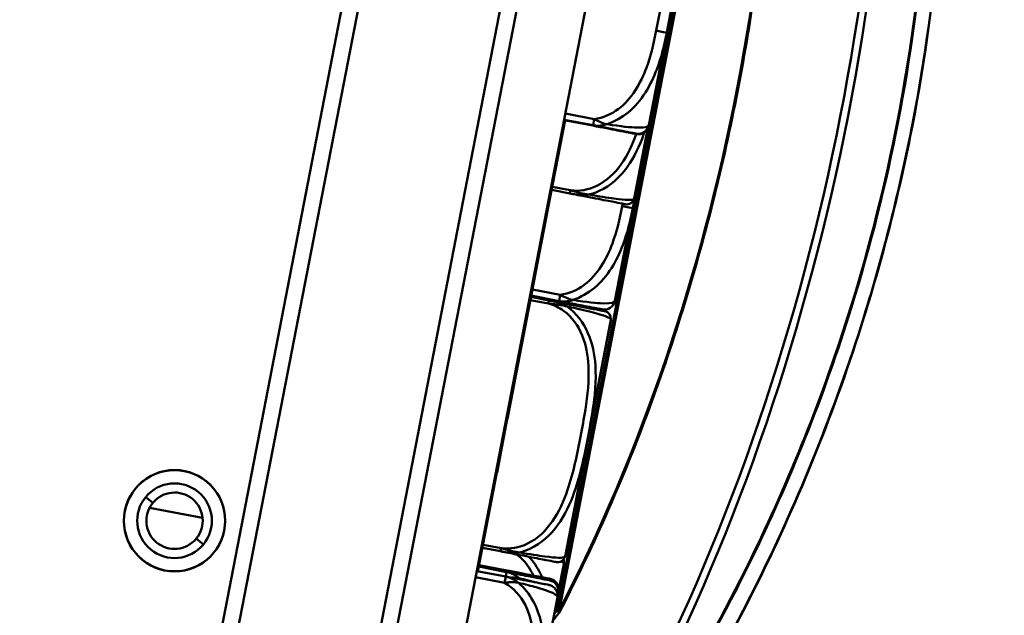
# Model space of a CAD drawing. Header units: inches. Extents: x 0.8 to 72.9, y -7.8 to 49.3.
# Tile 22 of 227: x 17.9 to 19.7, y 17.2 to 18.3. Entities that reach past the tile are written whole.
import ezdxf

# ---------------------------------------------------------------- set-up
doc = ezdxf.new("R2010")
doc.units = ezdxf.units.IN
doc.header["$MEASUREMENT"] = 0
for name, color, linetype, lineweight in [('Dimensions(ROSSANSI)', 7, 'Continuous', 25), ('Visible Edges(ROSSANSI)', 7, 'Continuous', 50), ('Visible Tangent Edges(ROSSANSI)', 7, 'Continuous', 50)]:
    doc.layers.add(name, color=color, linetype=linetype, lineweight=lineweight)
doc.styles.add('DEFAULT-ROSSANSI', font='arial.ttf')
doc.dimstyles.new('DEFAULT-ROSSANSI', dxfattribs={"dimtxt": 1, "dimasz": 0.098425, "dimexe": 0.125, "dimexo": 0.0625, "dimgap": 0.031496, "dimtad": 0, "dimtih": 1, "dimtoh": 1, "dimrnd": 1e-08, "dimzin": 0, "dimdsep": 46, "dimtxsty": 'DEFAULT-ROSSANSI', "dimcen": 0.09, "dimdle": 0.393701, "dimclrd": 7, "dimclre": 7, "dimclrt": 179, "dimadec": 0, "dimazin": 0, "dimtfac": 1, "dimtofl": 0, "dimtmove": 0, "dimatfit": 3, "dimfxl": 1, "dimtolj": 1, "dimtzin": 0, "dimlwd": 25, "dimlwe": 25, "dimarcsym": 0})

# ---------------------------------------------------------------- blocks, each defined once
blk = doc.blocks.new('*D9')
at = {"layer": 'Defpoints', "color": 0}
for p in [(21.4897, 26.325), (16.1891, 4.5732), (19.9792, 2.9683)]:
    blk.add_point(p, dxfattribs=at)
at = {"layer": 'Dimensions(ROSSANSI)', "color": 7, "lineweight": 25}
for p, q in [((21.5472, 26.3006), (28.7105, 23.2674)), ((28.557, 23.2255), (24.572, 13.8146)), ((20.0176, 3.0589), (24.0026, 12.4698)), ((16.2466, 4.5489), (20.0943, 2.9196))]:
    blk.add_line(p, q, dxfattribs=at)
at = {"layer": 'Dimensions(ROSSANSI)', "color": 7}
for points in [[(28.5419, 23.2319), (28.5721, 23.2191), (28.5954, 23.3161)], [(20.0025, 3.0653), (20.0327, 3.0525), (19.9792, 2.9683)]]:
    blk.add_solid(points, dxfattribs=at)
at = {"layer": 'Dimensions(ROSSANSI)', "color": 179, "lineweight": 25, "insert": (20.275, 13.7831), "char_height": 1, "attachment_point": 1, "style": 'DEFAULT-ROSSANSI'}
blk.add_mtext('\\A1;22.10 [561.3]', dxfattribs=at)
blk = doc.blocks.new('*D12')
at = {"layer": 'Defpoints', "color": 0}
for p in [(19.7897, 29.9935), (13.8514, 26.4502), (21.411, 26.1392), (13.8514, 8.2867)]:
    blk.add_point(p, dxfattribs=at)
at = {"layer": 'Dimensions(ROSSANSI)', "color": 7, "lineweight": 25}
for p, q in [((13.8514, 26.5127), (13.8514, 30.9161)), ((21.4354, 26.1967), (22.6753, 29.1249))]:
    blk.add_line(p, q, dxfattribs=at)
for start, end in [(81.16585, 89.74941), (67.30059, 75.85919)]:
    blk.add_arc((13.8514, 8.2867), 22.5044, start, end, dxfattribs=at)
at = {"layer": 'Dimensions(ROSSANSI)', "color": 7}
for points in [[(13.9498, 30.7745), (13.9499, 30.8073), (13.8514, 30.7911)], [(22.5422, 29.0631), (22.5294, 29.0328), (22.6265, 29.0098)]]:
    blk.add_solid(points, dxfattribs=at)
at = {"layer": 'Dimensions(ROSSANSI)', "color": 179, "lineweight": 25, "insert": (17.339, 30.8522), "char_height": 1, "attachment_point": 1, "style": 'DEFAULT-ROSSANSI'}
blk.add_mtext('\\A1;23°', dxfattribs=at)

msp = doc.modelspace()

# ---------------------------------------------------------------- linework, layer by layer
at = {"layer": 'Visible Edges(ROSSANSI)'}
for p, q in [((16.166, 4.7832), (19.4611, 21.8144)), ((16.2887, 4.7595), (19.5839, 21.7907)), ((19.1273, 21.7631), (16.2239, 6.7564)), ((16.259, 6.7801), (19.1511, 21.7279)), ((19.4044, 21.6789), (16.5123, 6.7311)), ((19.0685, 18.3083), (19.1069, 18.5069)), ((19.0354, 18.1371), (19.0685, 18.3083)), ((18.8788, 18.1466), (18.9322, 18.1363)), ((18.9324, 18.1369), (18.8789, 18.1472)), ((18.9324, 18.1369), (18.879, 18.1473)), ((18.8808, 18.1462), (18.8453, 17.9629)), ((18.9324, 18.1369), (18.9324, 18.1369)), ((18.9324, 18.1369), (18.9324, 18.1369)), ((19.0056, 17.9834), (19.0352, 18.1364)), ((19.0092, 18.0045), (19.0339, 18.1322)), ((19.0352, 18.1364), (19.0354, 18.137)), ((19.0354, 18.137), (19.0354, 18.1371)), ((19.0354, 18.137), (19.0354, 18.137)), ((19.0354, 18.137), (19.0354, 18.137)), ((18.8559, 18.0174), (18.8892, 18.0109)), ((18.9725, 17.8121), (19.0056, 17.9834)), ((18.8451, 17.9619), (18.8261, 17.8637)), ((18.8432, 17.9622), (18.8451, 17.9619)), ((18.8433, 17.963), (18.8453, 17.9626)), ((18.8433, 17.9628), (18.8452, 17.9624)), ((18.8434, 17.9633), (18.8453, 17.9629)), ((18.8259, 17.8626), (18.7739, 17.5939)), ((18.824, 17.8634), (18.826, 17.8631)), ((18.824, 17.8633), (18.826, 17.8629)), ((18.824, 17.8631), (18.8259, 17.8628)), ((18.824, 17.863), (18.8259, 17.8626)), ((18.8242, 17.8641), (18.8261, 17.8637)), ((18.8509, 17.813), (18.8176, 17.8195)), ((18.818, 17.8219), (18.8695, 17.812)), ((18.8812, 17.3428), (18.9647, 17.7742)), ((18.7738, 17.5933), (18.7548, 17.4951)), ((18.7718, 17.5936), (18.7738, 17.5933)), ((18.772, 17.5942), (18.7739, 17.5939)), ((18.7547, 17.4946), (18.7195, 17.3124)), ((18.7528, 17.4955), (18.7548, 17.4951)), ((18.7528, 17.495), (18.7547, 17.4946)), ((18.2106, 17.4108), (18.1126, 17.4298)), ((18.7278, 17.3556), (18.7612, 17.3492)), ((18.7709, 17.3024), (18.7175, 17.3127)), ((18.7725, 17.3108), (18.7211, 17.3208)), ((18.7731, 17.3138), (18.7217, 17.3237)), ((18.7725, 17.3108), (18.7731, 17.3138)), ((18.8686, 17.2752), (18.8784, 17.3255)), ((18.7709, 17.3024), (18.7709, 17.3024)), ((18.8681, 17.2723), (18.8686, 17.2752)), ((18.8333, 17.0926), (18.8664, 17.2639)), ((18.8664, 17.2639), (18.8681, 17.2723))]:
    msp.add_line(p, q, dxfattribs=at)
msp.add_circle((18.1587, 17.4057), 0.0937, dxfattribs=at)
for centre, radius, start, end in [((19.0159, 18.1401), 0.0197, 259.05, 349.05), ((18.8898, 18.0375), 0.124, 342.5965, 343.178), ((18.9802, 18.0101), 0.0295, 343.178, 349.05), ((18.995, 18.0045), 0.0138, 259.05, 342.5965), ((18.9532, 17.8158), 0.0197, 259.05, 349.05), ((18.9515, 17.7795), 0.0138, 355.5035, 79.05), ((18.9357, 17.7798), 0.0295, 349.05, 354.922), ((18.8416, 17.7882), 0.124, 354.922, 355.5035), ((18.1587, 17.4057), 0.0935, 320.5429, 140.5429), ((18.1587, 17.4057), 0.069, 320.5429, 140.5429), ((18.1587, 17.4057), 0.0935, 140.5429, 320.5429), ((18.1587, 17.4057), 0.0521, 320.5429, 140.5429), ((18.1587, 17.4057), 0.069, 140.5429, 320.5429), ((18.1587, 17.4057), 0.0521, 140.5429, 320.5429), ((18.8669, 17.3428), 0.0138, 259.05, 342.5965), ((18.8629, 17.3285), 0.0157, 349.05, 20.6947), ((18.7618, 17.3757), 0.124, 342.5965, 343.178), ((18.8522, 17.3484), 0.0295, 343.178, 349.05), ((18.8487, 17.276), 0.0197, 349.05, 79.05), ((18.8493, 17.279), 0.0197, 349.05, 79.05), ((18.8612, 17.2408), 0.01, 320.943, 332.547)]:
    msp.add_arc(centre, radius, start, end, dxfattribs=at)
for points, knots in [([(18.8701, 17.2362), (18.9297, 17.3508), (18.9838, 17.4731), (19.0792, 17.7282), (19.1204, 17.8611), (19.1884, 18.1324), (19.2152, 18.2708), (19.2533, 18.5478), (19.2646, 18.6865), (19.2713, 18.9588), (19.2666, 19.0924), (19.2541, 19.221)], [1.0802358, 1.0802358, 1.0802358, 1.0802358, 1.27646, 1.27646, 1.4726842, 1.4726842, 1.6689084, 1.6689084, 1.8651326, 1.8651326, 2.0613568, 2.0613568, 2.0613568, 2.0613568]), ([(18.7384, 16.5546), (18.7951, 16.6182), (18.8508, 16.6854), (18.9653, 16.8361), (19.0238, 16.9205), (19.1355, 17.0996), (19.1886, 17.1944), (19.3132, 17.4461), (19.3797, 17.6099), (19.4694, 17.8982), (19.4997, 18.0181), (19.5232, 18.1394), (19.5466, 18.2607), (19.5633, 18.3832), (19.5875, 18.6841), (19.587, 18.8609), (19.5718, 19.0565), (19.5694, 19.0827), (19.5668, 19.1087)], [0.205703, 0.205703, 0.205703, 0.205703, 1.01733, 1.01733, 1.924013, 1.924013, 2.830701, 2.830701, 4.215232, 4.215232, 5.153714, 5.153714, 5.153714, 6.092195, 6.092195, 7.476726, 7.476726, 7.692282, 7.692282, 7.692282, 7.692282]), ([(18.9322, 18.1363), (18.9502, 18.1328), (18.9657, 18.1298), (18.9772, 18.1276), (18.9949, 18.1242), (19.0037, 18.1225), (19.008, 18.1216), (19.0114, 18.121), (19.0119, 18.1209), (19.0122, 18.1208)], [-0.7968224, -0.7968224, -0.7968224, -0.7968224, -0.6514613, -0.6514613, -0.6514613, -0.427691, -0.427691, -0.427691, -0.2569517, -0.2569517, -0.2569517, -0.2569517]), ([(18.9324, 18.1369), (18.9403, 18.1354), (18.9477, 18.134), (18.9624, 18.1311), (18.9694, 18.1297), (18.9831, 18.1271), (18.9892, 18.1259), (18.9996, 18.1239), (19.0035, 18.1232), (19.0089, 18.1221), (19.0104, 18.1218), (19.0117, 18.1216), (19.0119, 18.1215), (19.0122, 18.1215), (19.0122, 18.1215), (19.0123, 18.1215), (19.0123, 18.1215), (19.0124, 18.1214), (19.0124, 18.1214), (19.0125, 18.1214), (19.0125, 18.1214), (19.0127, 18.1214), (19.0127, 18.1214), (19.0128, 18.1214), (19.0128, 18.1214), (19.013, 18.1213), (19.013, 18.1213), (19.0133, 18.1213), (19.0134, 18.1213), (19.014, 18.1212), (19.0142, 18.1212), (19.0153, 18.1211), (19.0158, 18.121), (19.0182, 18.1212), (19.0192, 18.1212), (19.0228, 18.1223), (19.0241, 18.1227), (19.0268, 18.1243), (19.0278, 18.1249), (19.0306, 18.1273), (19.0324, 18.1294), (19.0345, 18.1337), (19.035, 18.1353), (19.0354, 18.137)], [-0.7963803, -0.7963803, -0.7963803, -0.7963803, -0.7327372, -0.7327372, -0.6587667, -0.6587667, -0.5649304, -0.5649304, -0.4570451, -0.4570451, -0.3491597, -0.3491597, -0.3030567, -0.3030567, -0.2800052, -0.2800052, -0.2684795, -0.2684795, -0.2627166, -0.2627166, -0.2598352, -0.2598352, -0.2590229, -0.2590229, -0.2586486, -0.2586486, -0.2581025, -0.2581025, -0.2576475, -0.2576475, -0.2573441, -0.2573441, -0.2571489, -0.2571489, -0.2570513, -0.2570513, -0.2570137, -0.2570137, -0.2569943, -0.2569943, -0.2569676, -0.2569676, -0.2569537, -0.2569537, -0.2569537, -0.2569537]), ([(18.9324, 18.1369), (18.9403, 18.1353), (18.9477, 18.1339), (18.9624, 18.1311), (18.9694, 18.1297), (18.9831, 18.127), (18.9892, 18.1259), (18.9996, 18.1238), (19.0035, 18.1231), (19.0089, 18.1221), (19.0104, 18.1218), (19.0117, 18.1215), (19.0119, 18.1215), (19.0122, 18.1214), (19.0122, 18.1214), (19.0123, 18.1214), (19.0123, 18.1214), (19.0124, 18.1214), (19.0124, 18.1214), (19.0125, 18.1214), (19.0125, 18.1214), (19.0127, 18.1213), (19.0127, 18.1213), (19.0128, 18.1213), (19.0128, 18.1213), (19.0129, 18.1213), (19.013, 18.1213), (19.0133, 18.1212), (19.0134, 18.1212), (19.014, 18.1211), (19.0142, 18.1211), (19.0153, 18.121), (19.0158, 18.121), (19.0182, 18.1211), (19.0192, 18.1211), (19.0228, 18.1222), (19.0241, 18.1226), (19.0268, 18.1242), (19.0278, 18.1249), (19.0305, 18.1273), (19.0324, 18.1293), (19.0345, 18.1336), (19.035, 18.1353), (19.0354, 18.137)], [-0.7963803, -0.7963803, -0.7963803, -0.7963803, -0.7327372, -0.7327372, -0.6587667, -0.6587667, -0.5649304, -0.5649304, -0.4570451, -0.4570451, -0.3491597, -0.3491597, -0.3030567, -0.3030567, -0.2800052, -0.2800052, -0.2684795, -0.2684795, -0.2627166, -0.2627166, -0.2598352, -0.2598352, -0.2590229, -0.2590229, -0.2586486, -0.2586486, -0.2581025, -0.2581025, -0.2576475, -0.2576475, -0.2573441, -0.2573441, -0.2571489, -0.2571489, -0.2570513, -0.2570513, -0.2570137, -0.2570137, -0.2569943, -0.2569943, -0.2569676, -0.2569676, -0.2569537, -0.2569537, -0.2569537, -0.2569537]), ([(18.8892, 18.0109), (18.8994, 18.0089), (18.9096, 18.007), (18.9188, 18.0052), (18.9359, 18.0019), (18.95, 17.9991), (18.9604, 17.9971), (18.9708, 17.9951), (18.9775, 17.9938), (18.9821, 17.9929), (18.9885, 17.9917), (18.9906, 17.9913), (18.9916, 17.9911), (18.9922, 17.991), (18.9923, 17.991), (18.9924, 17.991)], [0.3257308, 0.3257308, 0.3257308, 0.3257308, 0.4047738, 0.4047738, 0.4047738, 0.5505317, 0.5505317, 0.5505317, 0.6962896, 0.6962896, 0.6962896, 0.9025977, 0.9025977, 0.9025977, 1.0315402, 1.0315402, 1.0315402, 1.0315402]), ([(18.9541, 17.7931), (18.954, 17.7931), (18.9539, 17.7931), (18.9493, 17.794), (18.9437, 17.7951), (18.9298, 17.7978), (18.8964, 17.8042), (18.8832, 17.8068), (18.8673, 17.8099), (18.8509, 17.813)], [1.0315402, 1.0315402, 1.0315402, 1.0315402, 1.2894252, 1.2894252, 1.2894252, 1.6107738, 1.6107738, 1.6107738, 1.7373496, 1.7373496, 1.7373496, 1.7373496]), ([(18.8695, 17.812), (18.8874, 17.8085), (18.903, 17.8055), (18.9144, 17.8033), (18.9321, 17.7999), (18.9409, 17.7982), (18.9453, 17.7973), (18.9486, 17.7967), (18.9491, 17.7966), (18.9494, 17.7965)], [-0.7968224, -0.7968224, -0.7968224, -0.7968224, -0.6514613, -0.6514613, -0.6514613, -0.427691, -0.427691, -0.427691, -0.2569517, -0.2569517, -0.2569517, -0.2569517]), ([(18.7612, 17.3492), (18.7714, 17.3472), (18.7816, 17.3452), (18.7908, 17.3434), (18.8078, 17.3402), (18.822, 17.3374), (18.8324, 17.3354), (18.8427, 17.3334), (18.8495, 17.3321), (18.8541, 17.3312), (18.8605, 17.33), (18.8626, 17.3296), (18.8635, 17.3294), (18.8642, 17.3293), (18.8643, 17.3292), (18.8643, 17.3292)], [0.3257308, 0.3257308, 0.3257308, 0.3257308, 0.4047738, 0.4047738, 0.4047738, 0.5505317, 0.5505317, 0.5505317, 0.6962896, 0.6962896, 0.6962896, 0.9025977, 0.9025977, 0.9025977, 1.0315402, 1.0315402, 1.0315402, 1.0315402]), ([(18.8525, 17.2954), (18.8521, 17.2954), (18.8516, 17.2955), (18.8477, 17.2963), (18.8427, 17.2972), (18.8324, 17.2992), (18.8118, 17.3032), (18.8011, 17.3053), (18.7877, 17.3079), (18.7725, 17.3108)], [0.2569537, 0.2569537, 0.2569537, 0.2569537, 0.4371919, 0.4371919, 0.4371919, 0.6739428, 0.6739428, 0.6739428, 0.7963818, 0.7963818, 0.7963818, 0.7963818]), ([(18.853, 17.2983), (18.8517, 17.2986), (18.8497, 17.2989), (18.8096, 17.3067), (18.7827, 17.3119), (18.7731, 17.3138)], [0.2569537, 0.2569537, 0.2569537, 0.2569537, 0.5651984, 0.7193207, 0.7963818, 0.7963818, 0.7963818, 0.7963818]), ([(18.7709, 17.3024), (18.7788, 17.3009), (18.7862, 17.2994), (18.8009, 17.2966), (18.808, 17.2952), (18.8216, 17.2926), (18.8278, 17.2914), (18.8382, 17.2894), (18.842, 17.2886), (18.8474, 17.2876), (18.849, 17.2873), (18.8502, 17.2871), (18.8505, 17.287), (18.8507, 17.287), (18.8508, 17.287), (18.8509, 17.2869), (18.8509, 17.2869), (18.8509, 17.2869), (18.851, 17.2869), (18.851, 17.2869), (18.8511, 17.2869), (18.8512, 17.2869), (18.8513, 17.2869), (18.8514, 17.2868), (18.8514, 17.2868), (18.8515, 17.2868), (18.8516, 17.2868), (18.8518, 17.2867), (18.852, 17.2867), (18.8525, 17.2866), (18.8527, 17.2865), (18.8538, 17.2861), (18.8542, 17.286), (18.8564, 17.285), (18.8574, 17.2846), (18.8603, 17.2823), (18.8613, 17.2814), (18.8632, 17.279), (18.8639, 17.2779), (18.8656, 17.2747), (18.8665, 17.2721), (18.8669, 17.2673), (18.8668, 17.2656), (18.8664, 17.2639)], [-0.7963803, -0.7963803, -0.7963803, -0.7963803, -0.7327372, -0.7327372, -0.6587667, -0.6587667, -0.5649304, -0.5649304, -0.4570451, -0.4570451, -0.3491597, -0.3491597, -0.3030567, -0.3030567, -0.2800052, -0.2800052, -0.2684795, -0.2684795, -0.2627166, -0.2627166, -0.2598352, -0.2598352, -0.2590229, -0.2590229, -0.2586486, -0.2586486, -0.2581025, -0.2581025, -0.2576475, -0.2576475, -0.2573441, -0.2573441, -0.2571489, -0.2571489, -0.2570513, -0.2570513, -0.2570137, -0.2570137, -0.2569943, -0.2569943, -0.2569676, -0.2569676, -0.2569537, -0.2569537, -0.2569537, -0.2569537])]:
    msp.add_open_spline(points, degree=3, knots=knots, dxfattribs=at)
for points, degree in [([(18.8452, 17.9622), (18.8452, 17.9621), (18.8451, 17.9619)], 2), ([(18.8453, 17.9626), (18.8452, 17.9625), (18.8452, 17.9624)], 2), ([(18.8452, 17.9624), (18.8452, 17.9623), (18.8452, 17.9622)], 2), ([(18.8453, 17.9629), (18.8453, 17.9628), (18.8453, 17.9626)], 2), ([(18.826, 17.8629), (18.826, 17.8628), (18.8259, 17.8628)], 2), ([(18.8259, 17.8628), (18.8259, 17.8627), (18.8259, 17.8626)], 2), ([(18.8261, 17.8637), (18.826, 17.8633), (18.826, 17.8631)], 2), ([(18.826, 17.8631), (18.826, 17.863), (18.826, 17.8629)], 2), ([(18.7739, 17.5939), (18.7739, 17.5936), (18.7738, 17.5933)], 2), ([(18.7548, 17.4951), (18.7548, 17.4948), (18.7547, 17.4946)], 2), ([(18.8582, 17.2212), (18.8618, 17.2256), (18.8654, 17.2301), (18.869, 17.2345)], 3)]:
    msp.add_open_spline(points, degree=degree, dxfattribs=at)
at = {"layer": 'Visible Tangent Edges(ROSSANSI)'}
for p, q in [((19.2488, 19.2191), (18.8659, 17.2399)), ((18.8694, 17.2392), (19.2524, 19.2185)), ((19.0876, 18.5107), (19.0492, 18.3121)), ((18.8789, 18.1472), (18.9324, 18.1369)), ((18.879, 18.1473), (18.9324, 18.1369)), ((18.9346, 18.1485), (18.8812, 18.1589)), ((18.9324, 18.1369), (18.9346, 18.1485)), ((18.9322, 18.1363), (18.9324, 18.1369)), ((18.9324, 18.1369), (18.9324, 18.1369)), ((19.0085, 18.0016), (19.0337, 18.1316)), ((19.0123, 18.1215), (19.0123, 18.1215)), ((19.0123, 18.1214), (19.0123, 18.1214)), ((18.8903, 18.0167), (18.857, 18.0232)), ((18.8892, 18.0109), (18.8903, 18.0167)), ((18.9872, 17.9919), (18.9863, 17.9871)), ((18.9863, 17.9871), (19.0056, 17.9834)), ((18.8432, 17.9626), (18.8452, 17.9622)), ((18.8717, 17.8236), (18.8203, 17.8335)), ((18.8254, 17.818), (18.8259, 17.8204)), ((18.8695, 17.812), (18.8717, 17.8236)), ((18.8164, 17.8137), (18.8498, 17.8072)), ((18.8498, 17.8072), (18.8509, 17.813)), ((18.8961, 17.8068), (18.8956, 17.8044)), ((18.9002, 17.8035), (18.9007, 17.8059)), ((18.8805, 17.3398), (18.9651, 17.7772)), ((18.1185, 17.4388), (18.1055, 17.4495)), ((18.212, 17.3618), (18.199, 17.3726)), ((18.7623, 17.355), (18.729, 17.3614)), ((18.7612, 17.3492), (18.7623, 17.355)), ((18.8041, 17.3316), (18.8041, 17.3315)), ((18.7709, 17.3024), (18.7725, 17.3108)), ((18.8081, 17.327), (18.8081, 17.327)), ((18.7153, 17.3011), (18.7687, 17.2908)), ((18.7687, 17.2908), (18.7709, 17.3024)), ((18.8659, 17.2399), (18.8694, 17.2392))]:
    msp.add_line(p, q, dxfattribs=at)
for centre, radius, start, end in [((19.016, 18.1408), 0.0197, 259.05, 349.05), ((19.016, 18.1408), 0.0197, 259.05, 349.05), ((19.016, 18.1407), 0.0197, 259.05, 349.05), ((19.016, 18.1407), 0.0197, 259.05, 349.05), ((17.2045, 18.588), 2.1395, 320.7157, 320.943)]:
    msp.add_arc(centre, radius, start, end, dxfattribs=at)
for centre, major_axis, ratio, start_param, end_param in [((18.0331, 18.4277), (-0.4064, -2.1006), 0.5547, 1.080236, 2.061357), ((18.0576, 18.4229), (-0.4653, -2.4049), 0.5547, 0.976398, 1.945596), ((18.0658, 18.4214), (0.4672, 2.4148), 0.5547, 4.11799, 5.089502), ((19.0492, 18.3121), (0.0193, -0.0037), 0.000023, 0, 1.570796), ((18.8612, 17.2408), (0.00777, -0.0063), 0.244484, 0, 1.141522), ((18.8612, 17.2408), (0.00887, -0.00461), 0.391996, 0, 0.647202)]:
    msp.add_ellipse(centre, major_axis=major_axis, ratio=ratio, start_param=start_param, end_param=end_param, dxfattribs=at)
for points, knots in [([(19.5663, 19.1085), (19.569, 19.0822), (19.5713, 19.0557), (19.5865, 18.86), (19.587, 18.6834), (19.5628, 18.383), (19.5462, 18.2606), (19.5228, 18.1395), (19.4993, 18.0184), (19.4691, 17.8986), (19.3795, 17.6108), (19.3132, 17.4472), (19.1887, 17.1957), (19.1357, 17.1012), (19.0242, 16.9223), (18.9658, 16.838), (18.8515, 16.6875), (18.796, 16.6203), (18.7394, 16.5568)], [-7.695216, -7.695216, -7.695216, -7.695216, -7.476726, -7.476726, -6.092195, -6.092195, -5.153714, -5.153714, -5.153714, -4.215232, -4.215232, -2.830701, -2.830701, -1.924013, -1.924013, -1.01733, -1.01733, -0.205703, -0.205703, -0.205703, -0.205703]), ([(19.5368, 19.0947), (19.5401, 19.0631), (19.5429, 19.0312), (19.5573, 18.8368), (19.5574, 18.6675), (19.5337, 18.379), (19.5177, 18.2613), (19.4951, 18.1448), (19.4726, 18.0283), (19.4436, 17.9131), (19.3579, 17.6366), (19.2947, 17.4796), (19.1752, 17.2359), (19.1236, 17.1431), (19.0152, 16.9675), (18.9584, 16.8848), (18.851, 16.7422), (18.801, 16.6808), (18.7501, 16.6226)], [2.471691, 2.471691, 2.471691, 2.471691, 2.735767, 2.735767, 4.066581, 4.066581, 4.970623, 4.970623, 4.970623, 5.874664, 5.874664, 7.205478, 7.205478, 8.095734, 8.095734, 8.985984, 8.985984, 9.724261, 9.724261, 9.724261, 9.724261]), ([(18.7504, 16.6197), (18.8014, 16.6781), (18.8514, 16.7396), (18.9589, 16.8825), (19.0158, 16.9653), (19.1244, 17.1412), (19.176, 17.2341), (19.2956, 17.4782), (19.3589, 17.6356), (19.4448, 17.9125), (19.4738, 18.0279), (19.4964, 18.1446), (19.5189, 18.2612), (19.535, 18.3791), (19.5587, 18.6681), (19.5586, 18.8377), (19.5443, 19.0322), (19.5415, 19.0639), (19.5383, 19.0954)], [-9.724261, -9.724261, -9.724261, -9.724261, -8.985984, -8.985984, -8.095734, -8.095734, -7.205478, -7.205478, -5.874664, -5.874664, -4.970623, -4.970623, -4.970623, -4.066581, -4.066581, -2.735767, -2.735767, -2.473394, -2.473394, -2.473394, -2.473394]), ([(19.0492, 18.3121), (19.0447, 18.2888), (19.0392, 18.2655), (19.031, 18.2433), (19.0201, 18.2141), (19.0039, 18.1858), (18.9789, 18.167), (18.966, 18.1572), (18.9507, 18.1504), (18.9346, 18.1485)], [0.2569537, 0.2569537, 0.2569537, 0.2569537, 0.4371919, 0.4371919, 0.4371919, 0.6739428, 0.6739428, 0.6739428, 0.7963818, 0.7963818, 0.7963818, 0.7963818]), ([(18.9584, 18.1389), (18.9725, 18.1439), (18.9861, 18.1515), (19.0227, 18.1821), (19.0392, 18.2113), (19.0587, 18.2628), (19.0644, 18.2853), (19.0685, 18.3083)], [-0.7478145, -0.7478145, -0.7478145, -0.7478145, -0.6493253, -0.6493253, -0.427691, -0.427691, -0.2569537, -0.2569537, -0.2569537, -0.2569537]), ([(18.9584, 18.1389), (18.9569, 18.1391), (18.9555, 18.1395), (18.9524, 18.1403), (18.9508, 18.1408), (18.9481, 18.1418), (18.9471, 18.1422), (18.9456, 18.1428), (18.9451, 18.143), (18.9438, 18.1436), (18.943, 18.144), (18.941, 18.1449), (18.9398, 18.1456), (18.9372, 18.147), (18.9359, 18.1477), (18.9346, 18.1485)], [-0.00023197, -0.00023197, -0.00023197, -0.00023197, 0.00913095, 0.00913095, 0.01983142, 0.01983142, 0.02651922, 0.02651922, 0.02986312, 0.02986312, 0.03521335, 0.03521335, 0.04377373, 0.04377373, 0.0532704, 0.0532704, 0.0532704, 0.0532704]), ([(18.9322, 18.1363), (18.9336, 18.136), (18.9351, 18.1358), (18.9375, 18.1356), (18.9386, 18.1355), (18.9397, 18.1354)], [-0.0532704, -0.0532704, -0.0532704, -0.0532704, -0.04377373, -0.04377373, -0.03706769, -0.03706769, -0.03706769, -0.03706769]), ([(18.9324, 18.1369), (18.9338, 18.1367), (18.9352, 18.1365), (18.938, 18.1362), (18.9393, 18.1361), (18.9415, 18.1361), (18.9424, 18.1361), (18.9438, 18.1361), (18.9443, 18.1361), (18.946, 18.1362), (18.9471, 18.1364), (18.95, 18.1367), (18.9518, 18.1371), (18.9552, 18.1379), (18.9568, 18.1383), (18.9584, 18.1389)], [-0.0532704, -0.0532704, -0.0532704, -0.0532704, -0.04377373, -0.04377373, -0.03521335, -0.03521335, -0.02986312, -0.02986312, -0.02651922, -0.02651922, -0.01983142, -0.01983142, -0.00913095, -0.00913095, 0.00023197, 0.00023197, 0.00023197, 0.00023197]), ([(19.0123, 18.1215), (19.0123, 18.1215), (19.0114, 18.1216), (19.0076, 18.1224), (19.0025, 18.1233), (18.9922, 18.1253), (18.9716, 18.1293), (18.961, 18.1314), (18.9476, 18.134), (18.9324, 18.1369)], [0.2569537, 0.2569537, 0.2569537, 0.2569537, 0.4371919, 0.4371919, 0.4371919, 0.6739428, 0.6739428, 0.6739428, 0.7963818, 0.7963818, 0.7963818, 0.7963818]), ([(18.9324, 18.1369), (18.9503, 18.1335), (18.9658, 18.1305), (18.9773, 18.1282), (18.995, 18.1248), (19.0038, 18.1231), (19.0082, 18.1223), (19.0115, 18.1216), (19.0123, 18.1215), (19.0123, 18.1215)], [-0.7968224, -0.7968224, -0.7968224, -0.7968224, -0.6514613, -0.6514613, -0.6514613, -0.427691, -0.427691, -0.427691, -0.2569517, -0.2569517, -0.2569517, -0.2569517]), ([(19.0123, 18.1214), (19.0123, 18.1214), (19.0114, 18.1216), (19.0075, 18.1223), (19.0025, 18.1233), (18.9922, 18.1253), (18.9716, 18.1293), (18.961, 18.1313), (18.9476, 18.1339), (18.9324, 18.1369)], [0.2569537, 0.2569537, 0.2569537, 0.2569537, 0.4371919, 0.4371919, 0.4371919, 0.6739428, 0.6739428, 0.6739428, 0.7963818, 0.7963818, 0.7963818, 0.7963818]), ([(18.9324, 18.1369), (18.9503, 18.1334), (18.9658, 18.1304), (18.9773, 18.1282), (18.995, 18.1248), (19.0038, 18.1231), (19.0081, 18.1222), (19.0115, 18.1216), (19.0123, 18.1214), (19.0123, 18.1214)], [-0.7968224, -0.7968224, -0.7968224, -0.7968224, -0.6514613, -0.6514613, -0.6514613, -0.427691, -0.427691, -0.427691, -0.2569517, -0.2569517, -0.2569517, -0.2569517]), ([(19.0354, 18.1371), (19.0351, 18.1347), (19.0317, 18.132), (19.0022, 18.133), (18.9838, 18.1349), (18.9584, 18.1389)], [0.2569517, 0.2569517, 0.2569517, 0.2569517, 0.5559983, 0.5559983, 0.7482818, 0.7482818, 0.7482818, 0.7482818]), ([(19.0121, 18.1208), (18.9984, 18.0818), (18.9763, 18.0431), (18.9391, 18.025), (18.924, 18.0177), (18.9069, 18.0145), (18.8903, 18.0167)], [1.2984901, 1.2984901, 1.2984901, 1.2984901, 1.6107738, 1.6107738, 1.6107738, 1.7373496, 1.7373496, 1.7373496, 1.7373496]), ([(18.9243, 18.0087), (18.931, 18.0103), (18.9375, 18.0126), (18.9437, 18.0155), (18.9866, 18.0353), (19.0112, 18.0785), (19.0258, 18.12), (19.0262, 18.1213), (19.0267, 18.1226), (19.0271, 18.124)], [-1.6573193, -1.6573193, -1.6573193, -1.6573193, -1.6107738, -1.6107738, -1.6107738, -1.2894252, -1.2894252, -1.2894252, -1.2791924, -1.2791924, -1.2791924, -1.2791924]), ([(18.8892, 18.0109), (18.8912, 18.0105), (18.8931, 18.0102), (18.8969, 18.0095), (18.8987, 18.0092), (18.9016, 18.0088), (18.9028, 18.0086), (18.9047, 18.0084), (18.9054, 18.0083), (18.9076, 18.0081), (18.9091, 18.008), (18.913, 18.0079), (18.9154, 18.0079), (18.92, 18.0081), (18.9222, 18.0084), (18.9243, 18.0087)], [-0.0844808, -0.0844808, -0.0844808, -0.0844808, -0.06943799, -0.06943799, -0.05587828, -0.05587828, -0.04740346, -0.04740346, -0.04210669, -0.04210669, -0.03151317, -0.03151317, -0.01456352, -0.01456352, 0.00026741, 0.00026741, 0.00026741, 0.00026741]), ([(18.9243, 18.0087), (18.9223, 18.0089), (18.9202, 18.0092), (18.9158, 18.01), (18.9135, 18.0105), (18.9097, 18.0114), (18.9083, 18.0118), (18.9062, 18.0123), (18.9055, 18.0125), (18.9037, 18.0131), (18.9025, 18.0134), (18.8996, 18.0142), (18.8979, 18.0147), (18.8942, 18.0157), (18.8923, 18.0162), (18.8903, 18.0167)], [-0.00026741, -0.00026741, -0.00026741, -0.00026741, 0.01456352, 0.01456352, 0.03151317, 0.03151317, 0.04210669, 0.04210669, 0.04740346, 0.04740346, 0.05587828, 0.05587828, 0.06943799, 0.06943799, 0.0844808, 0.0844808, 0.0844808, 0.0844808]), ([(19.0081, 18.0004), (19.0081, 18.0004), (19.0079, 18.0002), (19.0071, 17.9999), (19.0059, 17.9994), (19.0033, 17.9988), (18.9959, 17.999), (18.9906, 17.9992), (18.9828, 17.9998), (18.971, 18.0014), (18.9593, 18.0029), (18.9434, 18.0054), (18.9243, 18.0087)], [-1.0315402, -1.0315402, -1.0315402, -1.0315402, -0.9025977, -0.9025977, -0.9025977, -0.6962896, -0.6962896, -0.6962896, -0.5505317, -0.5505317, -0.5505317, -0.4057611, -0.4057611, -0.4057611, -0.4057611]), ([(18.9863, 17.9871), (18.9818, 17.9639), (18.9763, 17.9405), (18.9681, 17.9183), (18.9572, 17.8891), (18.9411, 17.8608), (18.916, 17.842), (18.9031, 17.8322), (18.8879, 17.8254), (18.8717, 17.8236)], [0.2569537, 0.2569537, 0.2569537, 0.2569537, 0.4371919, 0.4371919, 0.4371919, 0.6739428, 0.6739428, 0.6739428, 0.7963818, 0.7963818, 0.7963818, 0.7963818]), ([(18.8955, 17.8139), (18.9096, 17.819), (18.9232, 17.8266), (18.9599, 17.8572), (18.9764, 17.8863), (18.9958, 17.9378), (19.0015, 17.9604), (19.0056, 17.9834)], [-0.7478145, -0.7478145, -0.7478145, -0.7478145, -0.6493253, -0.6493253, -0.427691, -0.427691, -0.2569537, -0.2569537, -0.2569537, -0.2569537]), ([(18.8955, 17.8139), (18.8941, 17.8142), (18.8926, 17.8145), (18.8896, 17.8153), (18.8879, 17.8159), (18.8853, 17.8168), (18.8843, 17.8172), (18.8828, 17.8178), (18.8823, 17.8181), (18.881, 17.8186), (18.8802, 17.819), (18.8781, 17.82), (18.8769, 17.8206), (18.8743, 17.822), (18.873, 17.8228), (18.8717, 17.8236)], [-0.00023197, -0.00023197, -0.00023197, -0.00023197, 0.00913095, 0.00913095, 0.01983142, 0.01983142, 0.02651922, 0.02651922, 0.02986312, 0.02986312, 0.03521335, 0.03521335, 0.04377373, 0.04377373, 0.0532704, 0.0532704, 0.0532704, 0.0532704]), ([(18.8498, 17.8072), (18.8599, 17.8047), (18.8696, 17.8), (18.878, 17.7939), (18.8935, 17.7827), (18.905, 17.7663), (18.9123, 17.7484), (18.9196, 17.7306), (18.9229, 17.7114), (18.9239, 17.6922), (18.9253, 17.6651), (18.9222, 17.6379), (18.9181, 17.6111), (18.9155, 17.5944), (18.9124, 17.5778), (18.9092, 17.5611), (18.9028, 17.5279), (18.8961, 17.4947), (18.8852, 17.4625), (18.8716, 17.4223), (18.8494, 17.3819), (18.8111, 17.3633), (18.796, 17.356), (18.7788, 17.3527), (18.7623, 17.355)], [0.325731, 0.325731, 0.325731, 0.325731, 0.404774, 0.404774, 0.404774, 0.550532, 0.550532, 0.550532, 0.69629, 0.69629, 0.69629, 0.902598, 0.902598, 0.902598, 1.03154, 1.03154, 1.03154, 1.289425, 1.289425, 1.289425, 1.610774, 1.610774, 1.610774, 1.73735, 1.73735, 1.73735, 1.73735]), ([(18.7963, 17.347), (18.803, 17.3486), (18.8095, 17.3509), (18.8157, 17.3538), (18.8586, 17.3736), (18.8831, 17.4168), (18.8977, 17.4583), (18.9094, 17.4916), (18.9162, 17.5251), (18.9226, 17.5585), (18.9259, 17.5753), (18.9289, 17.592), (18.9315, 17.609), (18.9356, 17.6362), (18.9386, 17.6643), (18.9366, 17.6929), (18.9352, 17.7131), (18.9313, 17.7335), (18.9229, 17.7528), (18.9146, 17.7719), (18.9017, 17.7896), (18.8843, 17.8019)], [-1.657319, -1.657319, -1.657319, -1.657319, -1.610774, -1.610774, -1.610774, -1.289425, -1.289425, -1.289425, -1.03154, -1.03154, -1.03154, -0.902598, -0.902598, -0.902598, -0.69629, -0.69629, -0.69629, -0.550532, -0.550532, -0.550532, -0.405761, -0.405761, -0.405761, -0.405761]), ([(18.8498, 17.8072), (18.8518, 17.8069), (18.8538, 17.8067), (18.8576, 17.8063), (18.8594, 17.8061), (18.8624, 17.8058), (18.8635, 17.8056), (18.8654, 17.8054), (18.8661, 17.8054), (18.8683, 17.8051), (18.8698, 17.8049), (18.8736, 17.8044), (18.876, 17.804), (18.8803, 17.803), (18.8824, 17.8025), (18.8843, 17.8019)], [-0.0844808, -0.0844808, -0.0844808, -0.0844808, -0.06943799, -0.06943799, -0.05587828, -0.05587828, -0.04740346, -0.04740346, -0.04210669, -0.04210669, -0.03151317, -0.03151317, -0.01456352, -0.01456352, 0.00026741, 0.00026741, 0.00026741, 0.00026741]), ([(18.8843, 17.8019), (18.8825, 17.8031), (18.8805, 17.8041), (18.8764, 17.8061), (18.8741, 17.807), (18.8705, 17.8083), (18.869, 17.8088), (18.8669, 17.8094), (18.8662, 17.8096), (18.8644, 17.8101), (18.8633, 17.8104), (18.8604, 17.8111), (18.8586, 17.8115), (18.8548, 17.8123), (18.8529, 17.8126), (18.8509, 17.813)], [-0.00026741, -0.00026741, -0.00026741, -0.00026741, 0.01456352, 0.01456352, 0.03151317, 0.03151317, 0.04210669, 0.04210669, 0.04740346, 0.04740346, 0.05587828, 0.05587828, 0.06943799, 0.06943799, 0.0844808, 0.0844808, 0.0844808, 0.0844808]), ([(18.8695, 17.812), (18.8709, 17.8117), (18.8723, 17.8115), (18.8751, 17.8112), (18.8764, 17.8111), (18.8786, 17.8111), (18.8795, 17.8111), (18.8809, 17.8112), (18.8815, 17.8112), (18.8831, 17.8113), (18.8842, 17.8114), (18.8871, 17.8118), (18.8889, 17.8121), (18.8923, 17.8129), (18.8939, 17.8134), (18.8955, 17.8139)], [-0.0532704, -0.0532704, -0.0532704, -0.0532704, -0.04377373, -0.04377373, -0.03521335, -0.03521335, -0.02986312, -0.02986312, -0.02651922, -0.02651922, -0.01983142, -0.01983142, -0.00913095, -0.00913095, 0.00023197, 0.00023197, 0.00023197, 0.00023197]), ([(18.8843, 17.8019), (18.8904, 17.8006), (18.8962, 17.7994), (18.9017, 17.7982), (18.9391, 17.7898), (18.9543, 17.7847), (18.9603, 17.7818), (18.9651, 17.7795), (18.9652, 17.7785), (18.9652, 17.7785)], [-1.6573193, -1.6573193, -1.6573193, -1.6573193, -1.6107738, -1.6107738, -1.6107738, -1.2894252, -1.2894252, -1.2894252, -1.0315402, -1.0315402, -1.0315402, -1.0315402]), ([(18.9725, 17.8121), (18.9722, 17.8097), (18.9688, 17.807), (18.9393, 17.808), (18.9209, 17.8099), (18.8955, 17.8139)], [0.2569517, 0.2569517, 0.2569517, 0.2569517, 0.5559983, 0.5559983, 0.7482818, 0.7482818, 0.7482818, 0.7482818]), ([(18.7612, 17.3492), (18.7631, 17.3488), (18.7651, 17.3484), (18.7688, 17.3478), (18.7707, 17.3475), (18.7736, 17.347), (18.7748, 17.3469), (18.7767, 17.3467), (18.7774, 17.3466), (18.7796, 17.3464), (18.7811, 17.3463), (18.785, 17.3461), (18.7874, 17.3461), (18.792, 17.3464), (18.7942, 17.3466), (18.7963, 17.347)], [-0.0844808, -0.0844808, -0.0844808, -0.0844808, -0.06943799, -0.06943799, -0.05587828, -0.05587828, -0.04740346, -0.04740346, -0.04210669, -0.04210669, -0.03151317, -0.03151317, -0.01456352, -0.01456352, 0.00026741, 0.00026741, 0.00026741, 0.00026741]), ([(18.7963, 17.347), (18.7943, 17.3472), (18.7922, 17.3475), (18.7878, 17.3483), (18.7855, 17.3488), (18.7817, 17.3497), (18.7803, 17.35), (18.7782, 17.3506), (18.7775, 17.3508), (18.7756, 17.3513), (18.7745, 17.3516), (18.7716, 17.3525), (18.7699, 17.353), (18.7662, 17.354), (18.7642, 17.3545), (18.7623, 17.355)], [-0.00026741, -0.00026741, -0.00026741, -0.00026741, 0.01456352, 0.01456352, 0.03151317, 0.03151317, 0.04210669, 0.04210669, 0.04740346, 0.04740346, 0.05587828, 0.05587828, 0.06943799, 0.06943799, 0.0844808, 0.0844808, 0.0844808, 0.0844808]), ([(18.8801, 17.3386), (18.8801, 17.3386), (18.8799, 17.3384), (18.8791, 17.3382), (18.8779, 17.3377), (18.8753, 17.337), (18.8678, 17.3373), (18.8626, 17.3375), (18.8548, 17.3381), (18.843, 17.3397), (18.8313, 17.3412), (18.8154, 17.3437), (18.7963, 17.347)], [-1.0315402, -1.0315402, -1.0315402, -1.0315402, -0.9025977, -0.9025977, -0.9025977, -0.6962896, -0.6962896, -0.6962896, -0.5505317, -0.5505317, -0.5505317, -0.4057611, -0.4057611, -0.4057611, -0.4057611]), ([(18.7911, 17.3434), (18.8015, 17.3357), (18.8101, 17.3256), (18.8187, 17.3112), (18.8205, 17.3078), (18.8222, 17.3043)], [-0.5064549, -0.5064549, -0.5064549, -0.5064549, -0.4084798, -0.4084798, -0.3790495, -0.3790495, -0.3790495, -0.3790495]), ([(18.8382, 17.3012), (18.8371, 17.3036), (18.8309, 17.3172), (18.8224, 17.3299), (18.8138, 17.339)], [0.35687, 0.35687, 0.35687, 0.35687, 0.3751575, 0.4594943, 0.4594943, 0.4594943, 0.4594943]), ([(18.7959, 17.2993), (18.7947, 17.3004), (18.7934, 17.3014), (18.7905, 17.3035), (18.789, 17.3044), (18.7864, 17.3059), (18.7854, 17.3064), (18.7839, 17.3071), (18.7834, 17.3073), (18.7821, 17.3079), (18.7813, 17.3082), (18.7793, 17.309), (18.778, 17.3094), (18.7753, 17.3102), (18.7739, 17.3106), (18.7725, 17.3108)], [-0.00023197, -0.00023197, -0.00023197, -0.00023197, 0.00913095, 0.00913095, 0.01983142, 0.01983142, 0.02651922, 0.02651922, 0.02986312, 0.02986312, 0.03521335, 0.03521335, 0.04377373, 0.04377373, 0.0532704, 0.0532704, 0.0532704, 0.0532704]), ([(18.7687, 17.2908), (18.7702, 17.2911), (18.7717, 17.2913), (18.7746, 17.2916), (18.7759, 17.2918), (18.7782, 17.2919), (18.7791, 17.292), (18.7805, 17.292), (18.781, 17.292), (18.7826, 17.292), (18.7837, 17.292), (18.7865, 17.2919), (18.7883, 17.2918), (18.7914, 17.2914), (18.7929, 17.2912), (18.7943, 17.2909)], [-0.0532704, -0.0532704, -0.0532704, -0.0532704, -0.04377373, -0.04377373, -0.03521335, -0.03521335, -0.02986312, -0.02986312, -0.02651922, -0.02651922, -0.01983142, -0.01983142, -0.00913095, -0.00913095, 0.00023197, 0.00023197, 0.00023197, 0.00023197]), ([(18.7687, 17.2908), (18.7855, 17.2817), (18.7987, 17.2665), (18.8072, 17.2493), (18.8205, 17.2229), (18.8237, 17.1926), (18.8226, 17.1632), (18.8217, 17.1408), (18.8182, 17.1184), (18.814, 17.0964)], [-0.7968224, -0.7968224, -0.7968224, -0.7968224, -0.6514613, -0.6514613, -0.6514613, -0.427691, -0.427691, -0.427691, -0.2569517, -0.2569517, -0.2569517, -0.2569517]), ([(18.7943, 17.2909), (18.793, 17.292), (18.7917, 17.293), (18.7889, 17.295), (18.7873, 17.296), (18.7848, 17.2975), (18.7838, 17.298), (18.7823, 17.2987), (18.7818, 17.2989), (18.7805, 17.2995), (18.7797, 17.2998), (18.7776, 17.3006), (18.7764, 17.301), (18.7737, 17.3018), (18.7723, 17.3021), (18.7709, 17.3024)], [-0.00023197, -0.00023197, -0.00023197, -0.00023197, 0.00913095, 0.00913095, 0.01983142, 0.01983142, 0.02651922, 0.02651922, 0.02986312, 0.02986312, 0.03521335, 0.03521335, 0.04377373, 0.04377373, 0.05326877, 0.05326877, 0.05326877, 0.05326877]), ([(18.7813, 17.3004), (18.7814, 17.3004), (18.7815, 17.3004), (18.7821, 17.3004), (18.7826, 17.3004), (18.7843, 17.3004), (18.7854, 17.3004), (18.7882, 17.3003), (18.7899, 17.3002), (18.7931, 17.2998), (18.7945, 17.2996), (18.7959, 17.2993)], [-0.0302906, -0.0302906, -0.0302906, -0.0302906, -0.02986312, -0.02986312, -0.02651922, -0.02651922, -0.01983142, -0.01983142, -0.00913095, -0.00913095, 0.00023197, 0.00023197, 0.00023197, 0.00023197]), ([(18.7943, 17.2909), (18.8069, 17.288), (18.8184, 17.2851), (18.8476, 17.2769), (18.8577, 17.2726), (18.866, 17.2671), (18.867, 17.2652), (18.8664, 17.2639)], [-0.7478145, -0.7478145, -0.7478145, -0.7478145, -0.6493253, -0.6493253, -0.427691, -0.427691, -0.2569537, -0.2569537, -0.2569537, -0.2569537]), ([(18.8333, 17.0926), (18.8411, 17.1323), (18.8464, 17.1745), (18.8303, 17.2444), (18.8168, 17.2719), (18.7943, 17.2909)], [0.2569517, 0.2569517, 0.2569517, 0.2569517, 0.5559983, 0.5559983, 0.7482818, 0.7482818, 0.7482818, 0.7482818]), ([(18.8638, 17.278), (18.8639, 17.278), (18.8639, 17.2779), (18.8677, 17.2755), (18.8687, 17.2736), (18.8681, 17.2723)], [-0.4309075, -0.4309075, -0.4309075, -0.4309075, -0.427691, -0.427691, -0.2569537, -0.2569537, -0.2569537, -0.2569537])]:
    msp.add_open_spline(points, degree=3, knots=knots, dxfattribs=at)
for points in [[(18.9324, 18.1369), (18.9331, 18.1367), (18.9338, 18.1366), (18.9345, 18.1365)], [(19.0352, 18.1364), (19.0352, 18.1363), (19.0352, 18.1362), (19.0352, 18.1361)], [(18.8733, 17.3305), (18.8775, 17.3283), (18.8786, 17.3267), (18.8784, 17.3255)], [(18.7891, 17.3076), (18.7839, 17.3107), (18.7784, 17.3127), (18.7731, 17.3138)], [(18.7959, 17.2993), (18.8075, 17.2966), (18.8182, 17.294), (18.8268, 17.2916)], [(18.7985, 17.2971), (18.7976, 17.2978), (18.7968, 17.2986), (18.7959, 17.2993)], [(18.8684, 17.2772), (18.8687, 17.2764), (18.8687, 17.2758), (18.8686, 17.2752)]]:
    msp.add_open_spline(points, degree=3, dxfattribs=at)

# ---------------------------------------------------------------- dimensions: what is measured, and where the dimension line sits
at = {"layer": 'Dimensions(ROSSANSI)', "color": 7, "lineweight": 25}
dim = msp.add_angular_dim_3p(base=(19.7897, 29.9935), center=(13.8514, 8.2867), p1=(21.411, 26.1392), p2=(13.8514, 26.4502), dimstyle='DEFAULT-ROSSANSI', override={"dimadec": 0, "dimtp": 0, "dimtm": 0, "dimtdec": 0}, dxfattribs=at)
dim.commit()
dim.dimension.update_dxf_attribs({"geometry": '*D12', "text_midpoint": (18.3285, 30.3413), "dimtype": 165})
dim = msp.add_linear_dim(base=(19.9792, 2.9683), p1=(21.4897, 26.325), p2=(16.1891, 4.5732), angle=67.05, dimstyle='DEFAULT-ROSSANSI', override={"dimdec": 2, "dimtp": 0, "dimtm": 0, "dimtdec": 2, "dimatfit": 1}, dxfattribs=at)
dim.commit()
dim.dimension.update_dxf_attribs({"geometry": '*D9', "text_midpoint": (24.2873, 13.1422), "dimtype": 160})

doc.saveas('drawing.dxf')
